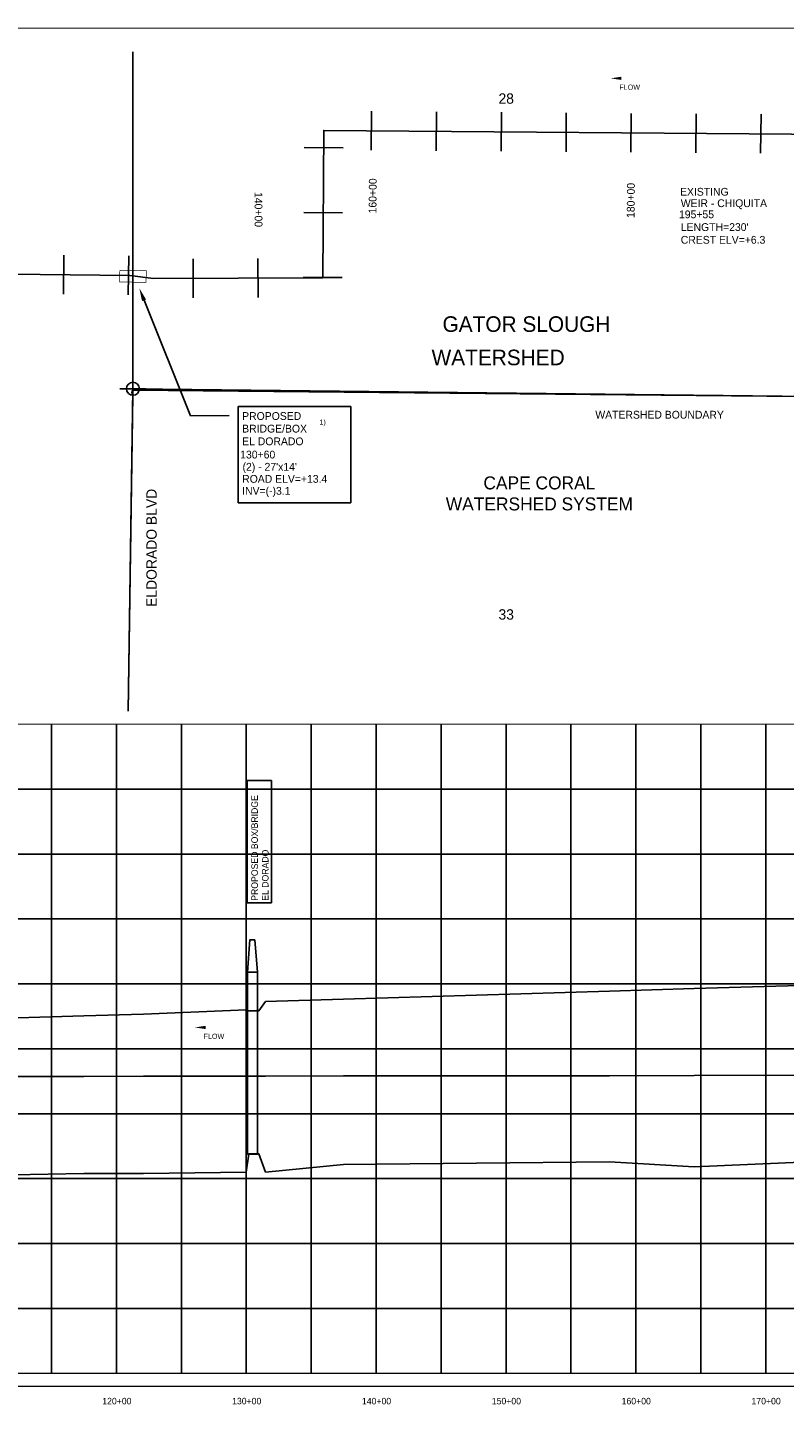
# Model space of a CAD drawing. Extents: x 153859 to 225709, y 852187 to 862903.
# Tile 2 of 5: x 165076 to 170905, y 852299 to 862903. Entities that reach past the tile are written whole.
import ezdxf
from ezdxf.enums import TextEntityAlignment as Align

# ---------------------------------------------------------------- set-up
doc = ezdxf.new("R2010")
doc.units = 0
doc.header["$LTSCALE"] = 800
doc.header["$PDMODE"] = 34
doc.header["$PDSIZE"] = 100
doc.linetypes.add('DASHED', pattern=[0])
doc.linetypes.add('STREAM', pattern=[0])
doc.layers.get('0').update_dxf_attribs({"linetype": 'CONTINUOUS'})
for name, color, linetype in [('BORDER', 1, 'CONTINUOUS'), ('GRID', 2, 'CONTINUOUS'), ('MAJROADS', 9, 'CONTINUOUS'), ('PROPOSED', 7, 'CONTINUOUS'), ('SEC', 2, 'CONTINUOUS'), ('STATIONS', 7, 'CONTINUOUS'), ('TEXT', 7, 'CONTINUOUS'), ('TRUNKS', 5, 'STREAM'), ('WSHEDS', 3, 'CONTINUOUS')]:
    doc.layers.add(name, color=color, linetype=linetype)

# ---------------------------------------------------------------- blocks, each defined once
blk = doc.blocks.new('FLARROW')
at = {"color": 0}
blk.add_lwpolyline([(-0.28, 0.019, 0, 0.05, 0), (-0.112, 0.019, 0, 0, -0.087559), (-0.012, 0.001, 0, 0, 0.245722), (0.075, 0.013, 0, 0, -0.309425), (0.212, 0.015, 0, 0, 0), (0.278, 0.013, 0, 0, 0)], format="xyseb", dxfattribs=at)
blk.add_text('FLOW', height=0.08, dxfattribs=at).set_placement((0.015, -0.157), align=Align.CENTER)
blk = doc.blocks.new('BOX')
at = {"color": 0, "const_width": 20}
blk.add_lwpolyline([(-377, -171), (433, -171), (433, 189), (-377, 189)], close=True, dxfattribs=at)

msp = doc.modelspace()

# ---------------------------------------------------------------- linework, layer by layer
at = {"layer": 'BORDER', "color": 0, "const_width": 10}
msp.add_lwpolyline([(159886, 852438), (175886, 852438), (175886, 862898), (159886, 862898)], close=True, dxfattribs=at)
for points in [[(159886, 857538), (175886, 857538)], [(159886, 852538), (175886, 852538)]]:
    msp.add_lwpolyline(points, dxfattribs=at)
at = {"layer": 'GRID', "color": 0}
for points in [[(165261, 852538), (165261, 857538)], [(165761, 852538), (165761, 857538)], [(166261, 852538), (166261, 857538)], [(166761, 852538), (166761, 857538)], [(167261, 852538), (167261, 857538)], [(167761, 852538), (167761, 857538)], [(168261, 852538), (168261, 857538)], [(168761, 852538), (168761, 857538)], [(169261, 852538), (169261, 857538)], [(169761, 852538), (169761, 857538)], [(170261, 852538), (170261, 857538)], [(170761, 852538), (170761, 857538)], [(159886, 857038), (175886, 857038)], [(159886, 856538), (175886, 856538)], [(159886, 856038), (175886, 856038)], [(159886, 855538), (175886, 855538)], [(159886, 855038), (175886, 855038)], [(159886, 854538), (175886, 854538)], [(159886, 854038), (175886, 854038)], [(159886, 853538), (175886, 853538)], [(159886, 853038), (175886, 853038)]]:
    msp.add_lwpolyline(points, dxfattribs=at)
at = {"layer": 'MAJROADS', "color": 0}
for points in [[(165852, 857637), (165888, 860121), (165888, 862716)], [(165888, 860121), (171341, 860058), (175634, 860058)]]:
    msp.add_lwpolyline(points, dxfattribs=at)
at = {"layer": 'PROPOSED', "color": 0}
for p, q in [((166699, 859242), (166699, 859984)), ((166699, 859984), (167566, 859984)), ((167566, 859984), (167566, 859242)), ((167566, 859242), (166699, 859242)), ((166768, 856161), (166768, 857104)), ((166768, 857104), (166954, 857104)), ((166954, 857104), (166954, 856161)), ((166954, 856161), (166768, 856161))]:
    msp.add_line(p, q, dxfattribs=at)
for points in [[(164409, 855258), (165509, 855292), (165969, 855306), (166759, 855337), (166781, 855330), (166858, 855331), (166909, 855402), (167509, 855420), (169559, 855483), (170209, 855502), (171559, 855542), (173209, 855595), (173259, 855597), (173314, 855596), (173316, 855596), (173379, 855599), (173429, 855594), (173469, 855595), (173509, 855652), (175199, 855781), (176599, 855878)], [(166770, 855627), (166788, 855876), (166826, 855876), (166847, 855627)], [(166847, 854227), (166770, 854227), (166770, 855627), (166847, 855627), (166847, 854227)], [(176599, 855222), (175199, 855218), (173509, 855214), (173469, 855213), (173429, 855213), (173379, 855213), (173316, 855210), (173314, 855158), (173259, 854838), (173209, 854838), (171559, 854834), (170209, 854832), (169559, 854831), (167509, 854829), (166909, 854828), (166858, 854827), (166781, 854827), (166759, 854827), (165969, 854827), (165509, 854826), (164409, 854825)]]:
    msp.add_lwpolyline(points, dxfattribs=at)
at = {"layer": 'PROPOSED', "color": 0, "linetype": 'DASHED'}
msp.add_lwpolyline([(164409, 854058), (165509, 854078), (165969, 854078), (166759, 854088), (166781, 854228), (166858, 854228), (166909, 854088), (167509, 854148), (169559, 854168), (170209, 854128), (171559, 854188), (173209, 854438), (173259, 854438), (173314, 855128), (173316, 855128), (173379, 854538), (173429, 854578), (173469, 854578), (173509, 854538), (175199, 854568), (176599, 854588)], dxfattribs=at)
at = {"layer": 'SEC', "color": 0}
msp.add_point((165888, 860121), dxfattribs=at)
at = {"layer": 'STATIONS', "color": 0}
for p, q in [((167725, 862258), (167723, 861958)), ((168225, 862254), (168223, 861954)), ((168725, 862250), (168723, 861950)), ((169225, 862246), (169223, 861946)), ((169725, 862242), (169722, 861942)), ((170225, 862239), (170222, 861939)), ((170725, 862235), (170722, 861935)), ((167206, 861979), (167506, 861977)), ((167203, 861479), (167503, 861477)), ((165355, 861149), (165352, 860849)), ((165855, 861144), (165852, 860844)), ((166351, 861121), (166352, 860821)), ((166851, 861124), (166852, 860824)), ((167200, 860979), (167500, 860977))]:
    msp.add_line(p, q, dxfattribs=at)
at = {"layer": 'TEXT', "color": 0}
for p, q in [((165974, 860802), (166330, 859912)), ((166330, 859912), (166630, 859914))]:
    msp.add_line(p, q, dxfattribs=at)
msp.add_solid([(165958, 860796), (165989, 860808), (165937, 860895)], dxfattribs=at)
at = {"layer": 'TRUNKS', "color": 0}
msp.add_lwpolyline([(164481, 861008), (165863, 860994), (166046, 860970), (167350, 860976), (167357, 862111), (171288, 862080), (171402, 862064), (172837, 862811)], dxfattribs=at)
at = {"layer": 'WSHEDS', "color": 0}
msp.add_lwpolyline([(173402, 862811), (171357, 861766, 0.281693), (171341, 861740), (171341, 860088, -0.41707), (171310, 860058), (165888, 860111, 0.41707), (165887, 860072), (165852, 857637, -0.414214)], format="xyb", dxfattribs=at)

# ---------------------------------------------------------------- block references
at = {"layer": 'PROPOSED', "color": 0, "xscale": 0.25125, "yscale": 0.25125, "zscale": 0.25125, "rotation": 358.9978879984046}
msp.add_blockref('BOX', (165881, 860985), dxfattribs=at)
at = {"layer": 'TRUNKS', "color": 0, "xscale": 500, "yscale": 500, "zscale": 500}
for p in [(169706, 862502), (166504, 855193)]:
    msp.add_blockref('FLARROW', p, dxfattribs=at)

# ---------------------------------------------------------------- texts
at = {"layer": 'PROPOSED', "color": 0}
for s, p in [('PROPOSED', (166729, 859881)), ("(2) - 27'x14'", (166732, 859490))]:
    msp.add_text(s, height=60, dxfattribs=at).set_placement(p)
msp.add_text('PROPOSED BOX/BRIDGE', height=50, rotation=90, dxfattribs=at).set_placement((166850, 856178))
at = {"layer": 'STATIONS', "color": 0}
for s, rotation, p in [('160+00', 89.5544, (167764, 861606)), ('180+00', 89.5544, (169752, 861571)), ('140+00', 270.2647, (166825, 861501))]:
    msp.add_text(s, height=60, rotation=rotation, dxfattribs=at).set_placement(p, align=Align.CENTER)
at = {"layer": 'TEXT', "color": 0}
for s, height, p in [('28', 80, (168703, 862316)), ('EXISTING', 60, (170101, 861608)), ('WEIR - CHIQUITA', 60, (170107, 861520)), ('195+55', 60, (170093, 861434)), ("LENGTH=230'", 60, (170107, 861336)), ('CREST ELV=+6.3', 60, (170107, 861238)), ('GATOR SLOUGH', 120, (168272, 860559)), ('   WATERSHED', 120, (168054, 860302)), ('BRIDGE/BOX', 60, (166729, 859784)), ('1)', 40, (167324, 859844)), ('WATERSHED BOUNDARY', 60, (169449, 859891)), ('EL DORADO', 60, (166729, 859686)), ('130+60', 60, (166714, 859584)), ('ROAD ELV=+13.4', 60, (166729, 859397)), ('INV=(-)3.1', 60, (166729, 859305)), ('33', 80, (168703, 858343))]:
    msp.add_text(s, height=height, dxfattribs=at).set_placement(p)
for s, height, p in [('CAPE CORAL', 100, (169018, 859346)), ('WATERSHED SYSTEM', 100, (169018, 859184)), ('120+00', 50, (165764, 852300)), ('130+00', 50, (166764, 852300)), ('140+00', 50, (167764, 852300)), ('150+00', 50, (168764, 852300)), ('160+00', 50, (169764, 852300)), ('170+00', 50, (170764, 852300))]:
    msp.add_text(s, height=height, dxfattribs=at).set_placement(p, align=Align.CENTER)
for s, height, p in [('ELDORADO BLVD', 80, (166071, 858441)), ('EL DORADO', 50, (166932, 856178))]:
    msp.add_text(s, height=height, rotation=90, dxfattribs=at).set_placement(p)

doc.saveas('drawing.dxf')
